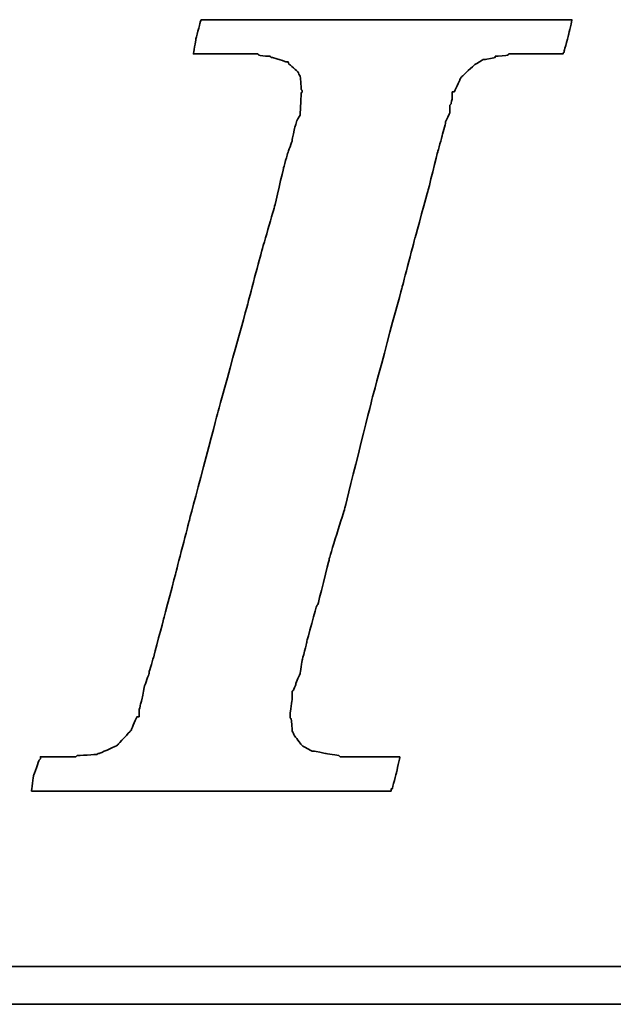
# Model space of a CAD drawing. Header units: millimetres. Extents: x 452 to 870, y -237 to -81.
# Tile 32 of 50: x 759.23 to 763.8, y -187.79 to -180.22. Entities that reach past the tile are written whole.
import ezdxf

# ---------------------------------------------------------------- set-up
doc = ezdxf.new("R2010")
doc.units = ezdxf.units.MM
doc.layers.add('DIM', color=4, linetype='CONTINUOUS')
doc.layers.add('layer 1', color=7, linetype='CONTINUOUS')

# ---------------------------------------------------------------- blocks, each defined once
blk = doc.blocks.new('TBI MOTION logo(完整正式版)')
at = {"layer": 'layer 1', "color": 22, "lineweight": 35}
for points, knots in [([(-40.59125, -7.94375), (-40.59125, -7.94375), (-40.97375, -7.94375), (-40.97375, -7.94375), (-40.97375, -7.94375), (-40.97375, -7.94375), (-41.38125, -7.94375), (-41.38125, -7.94375), (-41.38125, -7.94375), (-41.38125, -7.94375), (-41.54875, -7.94375), (-41.54875, -7.94375), (-41.54875, -7.94375), (-41.54875, -7.94375), (-41.59875, -7.94375), (-41.59875, -7.94375), (-41.59875, -7.94375), (-41.59875, -7.94375), (-41.88375, -7.94375), (-41.88375, -7.94375), (-41.88375, -7.94375), (-41.88375, -7.94375), (-41.90875, -7.91875), (-41.90875, -7.91875), (-41.90875, -7.91875), (-41.90875, -7.91875), (-42.19875, -7.87125), (-42.19875, -7.87125), (-42.19875, -7.87125), (-42.19875, -7.87125), (-42.43875, -7.82375), (-42.43875, -7.82375), (-42.43875, -7.82375), (-42.43875, -7.82375), (-42.45875, -7.82375), (-42.45875, -7.82375), (-42.45875, -7.82375), (-42.45875, -7.82375), (-42.48625, -7.82375), (-42.48625, -7.82375), (-42.48625, -7.82375), (-42.48625, -7.82375), (-42.67625, -7.72375), (-42.67625, -7.72375), (-42.67625, -7.72375), (-42.67625, -7.72375), (-42.70125, -7.70375), (-42.70125, -7.70375), (-42.70125, -7.70375), (-42.70125, -7.70375), (-42.72375, -7.67875), (-42.72375, -7.67875), (-42.72375, -7.67875), (-42.72375, -7.67875), (-42.86875, -7.48875), (-42.86875, -7.48875), (-42.86875, -7.48875), (-42.86875, -7.48875), (-42.89375, -7.43875), (-42.89375, -7.43875), (-42.89375, -7.43875), (-42.89375, -7.43875), (-42.91875, -7.38875), (-42.91875, -7.38875), (-42.91875, -7.38875), (-42.91875, -7.38875), (-42.93875, -7.12875), (-42.93875, -7.12875), (-42.93875, -7.12875), (-42.93875, -7.12875), (-42.96375, -7.10375), (-42.96375, -7.10375), (-42.96375, -7.10375), (-42.96375, -7.10375), (-42.96375, -7.05375), (-42.96375, -7.05375), (-42.96375, -7.05375), (-42.96375, -7.05375), (-42.96375, -7.00875), (-42.96375, -7.00875), (-42.96375, -7.00875), (-42.96375, -7.00875), (-42.91875, -6.69625), (-42.91875, -6.69625), (-42.91875, -6.69625), (-42.91875, -6.69625), (-42.91875, -6.62375), (-42.91875, -6.62375), (-42.91875, -6.62375), (-42.91875, -6.62375), (-42.91875, -6.59625), (-42.91875, -6.59625), (-42.91875, -6.59625), (-42.91875, -6.59625), (-42.91875, -6.57375), (-42.91875, -6.57375), (-42.91875, -6.57375), (-42.91875, -6.57375), (-42.91875, -6.52875), (-42.91875, -6.52875), (-42.91875, -6.52875), (-42.91875, -6.52875), (-42.89375, -6.50375), (-42.89375, -6.50375), (-42.89375, -6.50375), (-42.89375, -6.50375), (-42.84375, -6.38375), (-42.84375, -6.38375), (-42.84375, -6.38375), (-42.84375, -6.38375), (-42.84375, -6.35875), (-42.84375, -6.35875), (-42.84375, -6.35875), (-42.84375, -6.35875), (-42.74625, -6.14375), (-42.74625, -6.14375), (-42.74625, -6.14375), (-42.74625, -6.14375), (-42.70125, -5.85375), (-42.70125, -5.85375), (-42.70125, -5.85375), (-42.70125, -5.85375), (-42.60375, -5.47125), (-42.60375, -5.47125), (-42.60375, -5.47125), (-42.60375, -5.47125), (-42.60375, -5.44875), (-42.60375, -5.44875), (-42.60375, -5.44875), (-42.60375, -5.44875), (-42.38875, -4.67875), (-42.38875, -4.67875), (-42.38875, -4.67875), (-42.38875, -4.67875), (-42.36375, -4.65375), (-42.36375, -4.65375), (-42.36375, -4.65375), (-42.36375, -4.65375), (-42.12375, -3.69625), (-42.12375, -3.69625), (-42.12375, -3.69625), (-42.12375, -3.69625), (-42.12375, -3.67374), (-42.12375, -3.67374), (-42.12375, -3.67374), (-42.12375, -3.67374), (-41.78875, -2.59374), (-41.78875, -2.59374), (-41.78875, -2.59374), (-41.78875, -2.59374), (-41.18875, -0.19375), (-41.18875, -0.19375), (-41.18875, -0.19375), (-41.18875, -0.19375), (-40.54375, 2.20624), (-40.54375, 2.20624), (-40.54375, 2.20624), (-40.54375, 2.20624), (-40.25375, 3.30875), (-40.25375, 3.30875), (-40.25375, 3.30875), (-40.25375, 3.30875), (-39.98875, 4.27125), (-39.98875, 4.27125), (-39.98875, 4.27125), (-39.98875, 4.27125), (-39.77375, 5.13125), (-39.77375, 5.13125), (-39.77375, 5.13125), (-39.77375, 5.13125), (-39.67875, 5.47125), (-39.67875, 5.47125), (-39.67875, 5.47125), (-39.67875, 5.47125), (-39.60375, 5.75625), (-39.60375, 5.75625), (-39.60375, 5.75625), (-39.60375, 5.75625), (-39.60375, 5.78125), (-39.60375, 5.78125), (-39.60375, 5.78125), (-39.60375, 5.78125), (-39.50875, 5.97125), (-39.50875, 5.97125), (-39.50875, 5.97125), (-39.50875, 5.97125), (-39.50875, 6.13875), (-39.50875, 6.13875), (-39.50875, 6.13875), (-39.50875, 6.13875), (-39.48625, 6.16625), (-39.48625, 6.16625), (-39.48625, 6.16625), (-39.48625, 6.16625), (-39.46125, 6.28625), (-39.46125, 6.28625), (-39.46125, 6.28625), (-39.46125, 6.28625), (-39.46125, 6.42625), (-39.46125, 6.42625), (-39.46125, 6.42625), (-39.46125, 6.42625), (-39.41375, 6.42625), (-39.41375, 6.42625), (-39.41375, 6.42625), (-39.41375, 6.42625), (-39.29375, 6.69125), (-39.29375, 6.69125), (-39.29375, 6.69125), (-39.29375, 6.69125), (-39.26875, 6.74125), (-39.26875, 6.74125), (-39.26875, 6.74125), (-39.26875, 6.74125), (-39.24375, 6.76625), (-39.24375, 6.76625), (-39.24375, 6.76625), (-39.24375, 6.76625), (-38.98375, 7.00624), (-38.98375, 7.00624), (-38.98375, 7.00624), (-38.98375, 7.00624), (-38.95625, 7.02624), (-38.95625, 7.02624), (-38.95625, 7.02624), (-38.95625, 7.02624), (-38.78875, 7.12624), (-38.78875, 7.12624), (-38.78875, 7.12624), (-38.78875, 7.12624), (-38.76375, 7.12624), (-38.76375, 7.12624), (-38.76375, 7.12624), (-38.76375, 7.12624), (-38.74375, 7.12624), (-38.74375, 7.12624), (-38.74375, 7.12624), (-38.74375, 7.12624), (-38.52875, 7.17125), (-38.52875, 7.17125), (-38.52875, 7.17125), (-38.52875, 7.17125), (-38.52875, 7.19624), (-38.52875, 7.19624), (-38.52875, 7.19624), (-38.52875, 7.19624), (-38.50375, 7.19624), (-38.50375, 7.19624), (-38.50375, 7.19624), (-38.50375, 7.19624), (-38.26125, 7.21875), (-38.26125, 7.21875), (-38.26125, 7.21875), (-38.26125, 7.21875), (-38.23875, 7.24624), (-38.23875, 7.24624), (-38.23875, 7.24624), (-38.23875, 7.24624), (-38.21625, 7.24624), (-38.21625, 7.24624), (-38.21625, 7.24624), (-38.21625, 7.24624), (-38.18875, 7.24624), (-38.18875, 7.24624), (-38.18875, 7.24624), (-38.18875, 7.24624), (-37.90375, 7.24624), (-37.90375, 7.24624), (-37.90375, 7.24624), (-37.90375, 7.24624), (-37.85375, 7.24624), (-37.85375, 7.24624), (-37.85375, 7.24624), (-37.85375, 7.24624), (-37.75875, 7.24624), (-37.75875, 7.24624), (-37.75875, 7.24624), (-37.75875, 7.24624), (-37.42375, 7.24624), (-37.42375, 7.24624), (-37.42375, 7.24624), (-37.42375, 7.24624), (-37.08875, 7.24624), (-37.08875, 7.24624), (-37.08875, 7.24624), (-37.08875, 7.24624), (-37.06375, 7.24624), (-37.06375, 7.24624), (-37.06375, 7.24624), (-37.06375, 7.24624), (-37.06375, 7.26624), (-37.06375, 7.26624), (-37.06375, 7.26624), (-37.06375, 7.26624), (-37.03875, 7.29125), (-37.03875, 7.29125), (-37.03875, 7.29125), (-37.03875, 7.29125), (-37.03875, 7.31625), (-37.03875, 7.31625), (-37.03875, 7.31625), (-37.03875, 7.31625), (-36.94125, 7.67625), (-36.94125, 7.67625), (-36.94125, 7.67625), (-36.94125, 7.67625), (-36.86875, 7.98625), (-36.86875, 7.98625), (-36.86875, 7.98625), (-36.86875, 7.98625), (-36.98875, 7.98625), (-36.98875, 7.98625), (-36.98875, 7.98625), (-36.98875, 7.98625), (-37.42375, 7.98625), (-37.42375, 7.98625), (-37.42375, 7.98625), (-37.42375, 7.98625), (-37.94875, 7.98625), (-37.94875, 7.98625), (-37.94875, 7.98625), (-37.94875, 7.98625), (-38.57375, 7.98625), (-38.57375, 7.98625), (-38.57375, 7.98625), (-38.57375, 7.98625), (-39.29375, 7.98625), (-39.29375, 7.98625), (-39.29375, 7.98625), (-39.29375, 7.98625), (-40.82875, 7.98625), (-40.82875, 7.98625), (-40.82875, 7.98625), (-40.82875, 7.98625), (-42.36375, 7.98625), (-42.36375, 7.98625), (-42.36375, 7.98625), (-42.36375, 7.98625), (-43.08375, 7.98625), (-43.08375, 7.98625), (-43.08375, 7.98625), (-43.08375, 7.98625), (-43.70875, 7.98625), (-43.70875, 7.98625), (-43.70875, 7.98625), (-43.70875, 7.98625), (-44.23375, 7.98625), (-44.23375, 7.98625), (-44.23375, 7.98625), (-44.23375, 7.98625), (-44.66875, 7.98625), (-44.66875, 7.98625), (-44.66875, 7.98625), (-44.66875, 7.98625), (-44.88375, 7.98625), (-44.88375, 7.98625), (-44.88375, 7.98625), (-44.88375, 7.98625), (-44.90875, 7.94125), (-44.90875, 7.94125), (-44.90875, 7.94125), (-44.90875, 7.94125), (-44.90875, 7.91625), (-44.90875, 7.91625), (-44.90875, 7.91625), (-44.90875, 7.91625), (-45.00375, 7.55625), (-45.00375, 7.55625), (-45.00375, 7.55625), (-45.00375, 7.55625), (-45.05375, 7.24624), (-45.05375, 7.24624), (-45.05375, 7.24624), (-45.05375, 7.24624), (-44.61875, 7.24624), (-44.61875, 7.24624), (-44.61875, 7.24624), (-44.61875, 7.24624), (-44.11375, 7.24624), (-44.11375, 7.24624), (-44.11375, 7.24624), (-44.11375, 7.24624), (-43.99375, 7.24624), (-43.99375, 7.24624), (-43.99375, 7.24624), (-43.99375, 7.24624), (-43.94625, 7.24624), (-43.94625, 7.24624), (-43.94625, 7.24624), (-43.94625, 7.24624), (-43.92374, 7.24624), (-43.92374, 7.24624), (-43.92374, 7.24624), (-43.92374, 7.24624), (-43.65875, 7.24624), (-43.65875, 7.24624), (-43.65875, 7.24624), (-43.65875, 7.24624), (-43.63875, 7.21875), (-43.63875, 7.21875), (-43.63875, 7.21875), (-43.63875, 7.21875), (-43.46875, 7.19624), (-43.46875, 7.19624), (-43.46875, 7.19624), (-43.46875, 7.19624), (-43.39875, 7.19624), (-43.39875, 7.19624), (-43.39875, 7.19624), (-43.39875, 7.19624), (-43.37125, 7.17125), (-43.37125, 7.17125), (-43.37125, 7.17125), (-43.37125, 7.17125), (-43.34875, 7.17125), (-43.34875, 7.17125), (-43.34875, 7.17125), (-43.34875, 7.17125), (-43.20375, 7.12624), (-43.20375, 7.12624), (-43.20375, 7.12624), (-43.20375, 7.12624), (-43.05875, 7.07624), (-43.05875, 7.07624), (-43.05875, 7.07624), (-43.05875, 7.07624), (-43.01375, 7.07624), (-43.01375, 7.07624), (-43.01375, 7.07624), (-43.01375, 7.07624), (-42.98875, 7.02624), (-42.98875, 7.02624), (-42.98875, 7.02624), (-42.98875, 7.02624), (-42.79875, 6.86125), (-42.79875, 6.86125), (-42.79875, 6.86125), (-42.79875, 6.86125), (-42.77375, 6.81125), (-42.77375, 6.81125), (-42.77375, 6.81125), (-42.77375, 6.81125), (-42.74625, 6.76625), (-42.74625, 6.76625), (-42.74625, 6.76625), (-42.74625, 6.76625), (-42.72375, 6.47625), (-42.72375, 6.47625), (-42.72375, 6.47625), (-42.72375, 6.47625), (-42.70125, 6.45124), (-42.70125, 6.45124), (-42.70125, 6.45124), (-42.70125, 6.45124), (-42.70125, 6.42625), (-42.70125, 6.42625), (-42.70125, 6.42625), (-42.70125, 6.42625), (-42.72375, 6.40625), (-42.72375, 6.40625), (-42.72375, 6.40625), (-42.72375, 6.40625), (-42.74625, 5.97125), (-42.74625, 5.97125), (-42.74625, 5.97125), (-42.74625, 5.97125), (-42.74625, 5.94625), (-42.74625, 5.94625), (-42.74625, 5.94625), (-42.74625, 5.94625), (-42.74625, 5.92625), (-42.74625, 5.92625), (-42.74625, 5.92625), (-42.74625, 5.92625), (-42.77375, 5.87625), (-42.77375, 5.87625), (-42.77375, 5.87625), (-42.77375, 5.87625), (-42.81875, 5.80625), (-42.81875, 5.80625), (-42.81875, 5.80625), (-42.81875, 5.80625), (-42.86875, 5.63625), (-42.86875, 5.63625), (-42.86875, 5.63625), (-42.86875, 5.63625), (-42.91875, 5.39625), (-42.91875, 5.39625), (-42.91875, 5.39625), (-42.91875, 5.39625), (-42.91875, 5.37124), (-42.91875, 5.37124), (-42.91875, 5.37124), (-42.91875, 5.37124), (-43.01375, 5.10874), (-43.01375, 5.10874), (-43.01375, 5.10874), (-43.01375, 5.10874), (-43.10875, 4.77124), (-43.10875, 4.77124), (-43.10875, 4.77124), (-43.10875, 4.77124), (-43.29875, 3.95625), (-43.29875, 3.95625), (-43.29875, 3.95625), (-43.29875, 3.95625), (-43.58875, 2.95125), (-43.58875, 2.95125), (-43.58875, 2.95125), (-43.58875, 2.95125), (-43.87375, 1.87125), (-43.87375, 1.87125), (-43.87375, 1.87125), (-43.87375, 1.87125), (-44.52625, -0.50374), (-44.52625, -0.50374), (-44.52625, -0.50374), (-44.52625, -0.50374), (-45.14875, -2.85375), (-45.14875, -2.85375), (-45.14875, -2.85375), (-45.14875, -2.85375), (-45.43375, -3.95875), (-45.43375, -3.95875), (-45.43375, -3.95875), (-45.43375, -3.95875), (-45.69875, -4.96875), (-45.69875, -4.96875), (-45.69875, -4.96875), (-45.69875, -4.96875), (-45.91375, -5.78375), (-45.91375, -5.78375), (-45.91375, -5.78375), (-45.91375, -5.78375), (-46.01375, -6.11875), (-46.01375, -6.11875), (-46.01375, -6.11875), (-46.01375, -6.11875), (-46.01375, -6.14375), (-46.01375, -6.14375), (-46.01375, -6.14375), (-46.01375, -6.14375), (-46.10875, -6.40875), (-46.10875, -6.40875), (-46.10875, -6.40875), (-46.10875, -6.40875), (-46.15375, -6.64875), (-46.15375, -6.64875), (-46.15375, -6.64875), (-46.15375, -6.64875), (-46.20375, -6.83875), (-46.20375, -6.83875), (-46.20375, -6.83875), (-46.20375, -6.83875), (-46.22875, -6.93375), (-46.22875, -6.93375), (-46.22875, -6.93375), (-46.22875, -6.93375), (-46.22875, -7.07875), (-46.22875, -7.07875), (-46.22875, -7.07875), (-46.22875, -7.07875), (-46.27375, -7.07875), (-46.27375, -7.07875), (-46.27375, -7.07875), (-46.27375, -7.07875), (-46.39375, -7.34375), (-46.39375, -7.34375), (-46.39375, -7.34375), (-46.39375, -7.34375), (-46.39375, -7.36875), (-46.39375, -7.36875), (-46.39375, -7.36875), (-46.39375, -7.36875), (-46.42125, -7.38875), (-46.42125, -7.38875), (-46.42125, -7.38875), (-46.42125, -7.38875), (-46.68375, -7.67875), (-46.68375, -7.67875), (-46.68375, -7.67875), (-46.68375, -7.67875), (-46.70875, -7.70375), (-46.70875, -7.70375), (-46.70875, -7.70375), (-46.70875, -7.70375), (-46.75375, -7.72375), (-46.75375, -7.72375), (-46.75375, -7.72375), (-46.75375, -7.72375), (-47.08875, -7.87125), (-47.08875, -7.87125), (-47.08875, -7.87125), (-47.08875, -7.87125), (-47.11625, -7.87125), (-47.11625, -7.87125), (-47.11625, -7.87125), (-47.11625, -7.87125), (-47.13875, -7.89375), (-47.13875, -7.89375), (-47.13875, -7.89375), (-47.13875, -7.89375), (-47.56875, -7.91875), (-47.56875, -7.91875), (-47.56875, -7.91875), (-47.56875, -7.91875), (-47.59625, -7.94375), (-47.59625, -7.94375), (-47.59625, -7.94375), (-47.59625, -7.94375), (-47.64375, -7.94375), (-47.64375, -7.94375), (-47.64375, -7.94375), (-47.64375, -7.94375), (-47.73625, -7.94375), (-47.73625, -7.94375), (-47.73625, -7.94375), (-47.73625, -7.94375), (-48.07375, -7.94375), (-48.07375, -7.94375), (-48.07375, -7.94375), (-48.07375, -7.94375), (-48.36125, -7.94375), (-48.36125, -7.94375), (-48.36125, -7.94375), (-48.36125, -7.94375), (-48.36125, -7.96625), (-48.36125, -7.96625), (-48.36125, -7.96625), (-48.36125, -7.96625), (-48.36125, -7.99125), (-48.36125, -7.99125), (-48.36125, -7.99125), (-48.36125, -7.99125), (-48.38875, -8.01375), (-48.38875, -8.01375), (-48.38875, -8.01375), (-48.38875, -8.01375), (-48.50875, -8.34875), (-48.50875, -8.34875), (-48.50875, -8.34875), (-48.50875, -8.34875), (-48.55375, -8.68625), (-48.55375, -8.68625), (-48.55375, -8.68625), (-48.55375, -8.68625), (-48.45875, -8.68625), (-48.45875, -8.68625), (-48.45875, -8.68625), (-48.45875, -8.68625), (-48.07375, -8.68625), (-48.07375, -8.68625), (-48.07375, -8.68625), (-48.07375, -8.68625), (-47.52375, -8.68625), (-47.52375, -8.68625), (-47.52375, -8.68625), (-47.52375, -8.68625), (-46.92375, -8.68625), (-46.92375, -8.68625), (-46.92375, -8.68625), (-46.92375, -8.68625), (-46.25375, -8.68625), (-46.25375, -8.68625), (-46.25375, -8.68625), (-46.25375, -8.68625), (-46.20375, -8.68625), (-46.20375, -8.68625), (-46.20375, -8.68625), (-46.20375, -8.68625), (-44.71375, -8.68625), (-44.71375, -8.68625), (-44.71375, -8.68625), (-44.71375, -8.68625), (-43.22875, -8.68625), (-43.22875, -8.68625), (-43.22875, -8.68625), (-43.22875, -8.68625), (-42.55875, -8.68625), (-42.55875, -8.68625), (-42.55875, -8.68625), (-42.55875, -8.68625), (-42.50875, -8.68625), (-42.50875, -8.68625), (-42.50875, -8.68625), (-42.50875, -8.68625), (-41.93375, -8.68625), (-41.93375, -8.68625), (-41.93375, -8.68625), (-41.93375, -8.68625), (-41.38125, -8.68625), (-41.38125, -8.68625), (-41.38125, -8.68625), (-41.38125, -8.68625), (-40.97375, -8.68625), (-40.97375, -8.68625), (-40.97375, -8.68625), (-40.97375, -8.68625), (-40.78125, -8.68625), (-40.78125, -8.68625), (-40.78125, -8.68625), (-40.78125, -8.68625), (-40.78125, -8.63875), (-40.78125, -8.63875), (-40.78125, -8.63875), (-40.78125, -8.63875), (-40.75875, -8.63875), (-40.75875, -8.63875), (-40.75875, -8.63875), (-40.75875, -8.63875), (-40.66375, -8.27875), (-40.66375, -8.27875), (-40.66375, -8.27875), (-40.66375, -8.27875), (-40.59125, -7.94375), (-40.59125, -7.94375)], [0, 0, 0, 0, 0.00558659, 0.00558659, 0.00558659, 0.0055866, 0.01117318, 0.01117318, 0.01117318, 0.01117319, 0.01675978, 0.01675978, 0.01675978, 0.01675979, 0.02234637, 0.02234637, 0.02234637, 0.02234638, 0.02793296, 0.02793296, 0.02793296, 0.02793297, 0.03351955, 0.03351955, 0.03351955, 0.03351956, 0.03910615, 0.03910615, 0.03910615, 0.03910616, 0.04469274, 0.04469274, 0.04469274, 0.04469275, 0.05027933, 0.05027933, 0.05027933, 0.05027934, 0.05586592, 0.05586592, 0.05586592, 0.05586593, 0.06145251, 0.06145251, 0.06145251, 0.06145252, 0.06703911, 0.06703911, 0.06703911, 0.06703912, 0.0726257, 0.0726257, 0.0726257, 0.07262571, 0.07821229, 0.07821229, 0.07821229, 0.0782123, 0.08379888, 0.08379888, 0.08379888, 0.08379889, 0.08938547, 0.08938547, 0.08938547, 0.08938548, 0.09497207, 0.09497207, 0.09497207, 0.09497208, 0.10055866, 0.10055866, 0.10055866, 0.10055867, 0.10614525, 0.10614525, 0.10614525, 0.10614526, 0.11173184, 0.11173184, 0.11173184, 0.11173185, 0.11731844, 0.11731844, 0.11731844, 0.11731845, 0.12290503, 0.12290503, 0.12290503, 0.12290504, 0.12849162, 0.12849162, 0.12849162, 0.12849163, 0.13407821, 0.13407821, 0.13407821, 0.13407822, 0.1396648, 0.1396648, 0.1396648, 0.13966481, 0.1452514, 0.1452514, 0.1452514, 0.14525141, 0.15083799, 0.15083799, 0.15083799, 0.150838, 0.15642458, 0.15642458, 0.15642458, 0.15642459, 0.16201117, 0.16201117, 0.16201117, 0.16201118, 0.16759777, 0.16759777, 0.16759777, 0.16759778, 0.17318436, 0.17318436, 0.17318436, 0.17318437, 0.17877095, 0.17877095, 0.17877095, 0.17877096, 0.18435754, 0.18435754, 0.18435754, 0.18435755, 0.18994413, 0.18994413, 0.18994413, 0.18994414, 0.19553073, 0.19553073, 0.19553073, 0.19553074, 0.20111732, 0.20111732, 0.20111732, 0.20111733, 0.20670391, 0.20670391, 0.20670391, 0.20670392, 0.2122905, 0.2122905, 0.2122905, 0.21229051, 0.21787709, 0.21787709, 0.21787709, 0.2178771, 0.22346369, 0.22346369, 0.22346369, 0.2234637, 0.22905028, 0.22905028, 0.22905028, 0.22905029, 0.23463687, 0.23463687, 0.23463687, 0.23463688, 0.24022346, 0.24022346, 0.24022346, 0.24022347, 0.24581006, 0.24581006, 0.24581006, 0.24581007, 0.25139665, 0.25139665, 0.25139665, 0.25139666, 0.25698324, 0.25698324, 0.25698324, 0.25698325, 0.26256983, 0.26256983, 0.26256983, 0.26256984, 0.26815642, 0.26815642, 0.26815642, 0.26815643, 0.27374302, 0.27374302, 0.27374302, 0.27374303, 0.27932961, 0.27932961, 0.27932961, 0.27932962, 0.2849162, 0.2849162, 0.2849162, 0.28491621, 0.29050279, 0.29050279, 0.29050279, 0.2905028, 0.29608939, 0.29608939, 0.29608939, 0.2960894, 0.30167598, 0.30167598, 0.30167598, 0.30167599, 0.30726257, 0.30726257, 0.30726257, 0.30726258, 0.31284916, 0.31284916, 0.31284916, 0.31284917, 0.31843575, 0.31843575, 0.31843575, 0.31843576, 0.32402235, 0.32402235, 0.32402235, 0.32402236, 0.32960894, 0.32960894, 0.32960894, 0.32960895, 0.33519553, 0.33519553, 0.33519553, 0.33519554, 0.34078212, 0.34078212, 0.34078212, 0.34078213, 0.34636872, 0.34636872, 0.34636872, 0.34636873, 0.35195531, 0.35195531, 0.35195531, 0.35195532, 0.3575419, 0.3575419, 0.3575419, 0.35754191, 0.36312849, 0.36312849, 0.36312849, 0.3631285, 0.36871508, 0.36871508, 0.36871508, 0.36871509, 0.37430168, 0.37430168, 0.37430168, 0.37430169, 0.37988827, 0.37988827, 0.37988827, 0.37988828, 0.38547486, 0.38547486, 0.38547486, 0.38547487, 0.39106145, 0.39106145, 0.39106145, 0.39106146, 0.39664804, 0.39664804, 0.39664804, 0.39664805, 0.40223464, 0.40223464, 0.40223464, 0.40223465, 0.40782123, 0.40782123, 0.40782123, 0.40782124, 0.41340782, 0.41340782, 0.41340782, 0.41340783, 0.41899441, 0.41899441, 0.41899441, 0.41899442, 0.42458101, 0.42458101, 0.42458101, 0.42458102, 0.4301676, 0.4301676, 0.4301676, 0.43016761, 0.43575419, 0.43575419, 0.43575419, 0.4357542, 0.44134078, 0.44134078, 0.44134078, 0.44134079, 0.44692737, 0.44692737, 0.44692737, 0.44692738, 0.45251397, 0.45251397, 0.45251397, 0.45251398, 0.45810056, 0.45810056, 0.45810056, 0.45810057, 0.46368715, 0.46368715, 0.46368715, 0.46368716, 0.46927374, 0.46927374, 0.46927374, 0.46927375, 0.47486034, 0.47486034, 0.47486034, 0.47486035, 0.48044693, 0.48044693, 0.48044693, 0.48044694, 0.48603352, 0.48603352, 0.48603352, 0.48603353, 0.49162011, 0.49162011, 0.49162011, 0.49162012, 0.4972067, 0.4972067, 0.4972067, 0.49720671, 0.5027933, 0.5027933, 0.5027933, 0.50279331, 0.50837989, 0.50837989, 0.50837989, 0.5083799, 0.51396648, 0.51396648, 0.51396648, 0.51396649, 0.51955307, 0.51955307, 0.51955307, 0.51955308, 0.52513966, 0.52513966, 0.52513966, 0.52513967, 0.53072626, 0.53072626, 0.53072626, 0.53072627, 0.53631285, 0.53631285, 0.53631285, 0.53631286, 0.54189944, 0.54189944, 0.54189944, 0.54189945, 0.54748603, 0.54748603, 0.54748603, 0.54748604, 0.55307263, 0.55307263, 0.55307263, 0.55307264, 0.55865922, 0.55865922, 0.55865922, 0.55865923, 0.56424581, 0.56424581, 0.56424581, 0.56424582, 0.5698324, 0.5698324, 0.5698324, 0.56983241, 0.57541899, 0.57541899, 0.57541899, 0.575419, 0.58100559, 0.58100559, 0.58100559, 0.5810056, 0.58659218, 0.58659218, 0.58659218, 0.58659219, 0.59217877, 0.59217877, 0.59217877, 0.59217878, 0.59776536, 0.59776536, 0.59776536, 0.59776537, 0.60335196, 0.60335196, 0.60335196, 0.60335197, 0.60893855, 0.60893855, 0.60893855, 0.60893856, 0.61452514, 0.61452514, 0.61452514, 0.61452515, 0.62011173, 0.62011173, 0.62011173, 0.62011174, 0.62569832, 0.62569832, 0.62569832, 0.62569833, 0.63128492, 0.63128492, 0.63128492, 0.63128493, 0.63687151, 0.63687151, 0.63687151, 0.63687152, 0.6424581, 0.6424581, 0.6424581, 0.64245811, 0.64804469, 0.64804469, 0.64804469, 0.6480447, 0.65363128, 0.65363128, 0.65363128, 0.65363129, 0.65921788, 0.65921788, 0.65921788, 0.65921789, 0.66480447, 0.66480447, 0.66480447, 0.66480448, 0.67039106, 0.67039106, 0.67039106, 0.67039107, 0.67597765, 0.67597765, 0.67597765, 0.67597766, 0.68156425, 0.68156425, 0.68156425, 0.68156426, 0.68715084, 0.68715084, 0.68715084, 0.68715085, 0.69273743, 0.69273743, 0.69273743, 0.69273744, 0.69832402, 0.69832402, 0.69832402, 0.69832403, 0.70391061, 0.70391061, 0.70391061, 0.70391062, 0.70949721, 0.70949721, 0.70949721, 0.70949722, 0.7150838, 0.7150838, 0.7150838, 0.71508381, 0.72067039, 0.72067039, 0.72067039, 0.7206704, 0.72625698, 0.72625698, 0.72625698, 0.72625699, 0.73184358, 0.73184358, 0.73184358, 0.73184359, 0.73743017, 0.73743017, 0.73743017, 0.73743018, 0.74301676, 0.74301676, 0.74301676, 0.74301677, 0.74860335, 0.74860335, 0.74860335, 0.74860336, 0.75418994, 0.75418994, 0.75418994, 0.75418995, 0.75977654, 0.75977654, 0.75977654, 0.75977655, 0.76536313, 0.76536313, 0.76536313, 0.76536314, 0.77094972, 0.77094972, 0.77094972, 0.77094973, 0.77653631, 0.77653631, 0.77653631, 0.77653632, 0.78212291, 0.78212291, 0.78212291, 0.78212292, 0.7877095, 0.7877095, 0.7877095, 0.78770951, 0.79329609, 0.79329609, 0.79329609, 0.7932961, 0.79888268, 0.79888268, 0.79888268, 0.79888269, 0.80446927, 0.80446927, 0.80446927, 0.80446928, 0.81005587, 0.81005587, 0.81005587, 0.81005588, 0.81564246, 0.81564246, 0.81564246, 0.81564247, 0.82122905, 0.82122905, 0.82122905, 0.82122906, 0.82681564, 0.82681564, 0.82681564, 0.82681565, 0.83240223, 0.83240223, 0.83240223, 0.83240224, 0.83798883, 0.83798883, 0.83798883, 0.83798884, 0.84357542, 0.84357542, 0.84357542, 0.84357543, 0.84916201, 0.84916201, 0.84916201, 0.84916202, 0.8547486, 0.8547486, 0.8547486, 0.85474861, 0.8603352, 0.8603352, 0.8603352, 0.86033521, 0.86592179, 0.86592179, 0.86592179, 0.8659218, 0.87150838, 0.87150838, 0.87150838, 0.87150839, 0.87709497, 0.87709497, 0.87709497, 0.87709498, 0.88268156, 0.88268156, 0.88268156, 0.88268157, 0.88826816, 0.88826816, 0.88826816, 0.88826817, 0.89385475, 0.89385475, 0.89385475, 0.89385476, 0.89944134, 0.89944134, 0.89944134, 0.89944135, 0.90502793, 0.90502793, 0.90502793, 0.90502794, 0.91061453, 0.91061453, 0.91061453, 0.91061454, 0.91620112, 0.91620112, 0.91620112, 0.91620113, 0.92178771, 0.92178771, 0.92178771, 0.92178772, 0.9273743, 0.9273743, 0.9273743, 0.92737431, 0.93296089, 0.93296089, 0.93296089, 0.9329609, 0.93854749, 0.93854749, 0.93854749, 0.9385475, 0.94413408, 0.94413408, 0.94413408, 0.94413409, 0.94972067, 0.94972067, 0.94972067, 0.94972068, 0.95530726, 0.95530726, 0.95530726, 0.95530727, 0.96089385, 0.96089385, 0.96089385, 0.96089386, 0.96648045, 0.96648045, 0.96648045, 0.96648046, 0.97206704, 0.97206704, 0.97206704, 0.97206705, 0.97765363, 0.97765363, 0.97765363, 0.97765364, 0.98324022, 0.98324022, 0.98324022, 0.98324023, 0.98882682, 0.98882682, 0.98882682, 0.98882683, 0.99441341, 0.99441341, 0.99441341, 0.99441342, 1, 1, 1, 1]), ([(75.90875, -9.47875), (75.90875, -9.47875), (75.90875, -12.28625), (75.90875, -12.28625), (75.90875, -12.28625), (75.90875, -12.28625), (75.90875, -12.47875), (75.90875, -12.47875), (75.90875, -12.47875), (75.90875, -12.47875), (75.71625, -12.47875), (75.71625, -12.47875), (75.71625, -12.47875), (75.71625, -12.47875), (-88.32875, -12.47875), (-88.32875, -12.47875), (-88.32875, -12.47875), (-88.32875, -12.47875), (-88.32875, -13.29375), (-88.32875, -13.29375), (-88.32875, -13.29375), (-88.32875, -13.29375), (82.89125, -13.29375), (82.89125, -13.29375), (82.89125, -13.29375), (82.89125, -13.29375), (75.90875, -9.47875), (75.90875, -9.47875)], [0, 0, 0, 0, 0.14285714, 0.14285714, 0.14285714, 0.14285715, 0.28571429, 0.28571429, 0.28571429, 0.2857143, 0.42857143, 0.42857143, 0.42857143, 0.42857144, 0.57142857, 0.57142857, 0.57142857, 0.57142858, 0.71428571, 0.71428571, 0.71428571, 0.71428572, 0.85714286, 0.85714286, 0.85714286, 0.85714287, 1, 1, 1, 1])]:
    blk.add_open_spline(points, degree=3, knots=knots, dxfattribs=at)

msp = doc.modelspace()

# ---------------------------------------------------------------- block references
at = {"layer": 'DIM', "color": 7, "xscale": 0.3557468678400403, "yscale": 0.3557468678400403, "zscale": 0.3557468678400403}
msp.add_blockref('TBI MOTION logo(完整正式版)', (776.5989, -183.0632), dxfattribs=at)

doc.saveas('drawing.dxf')
